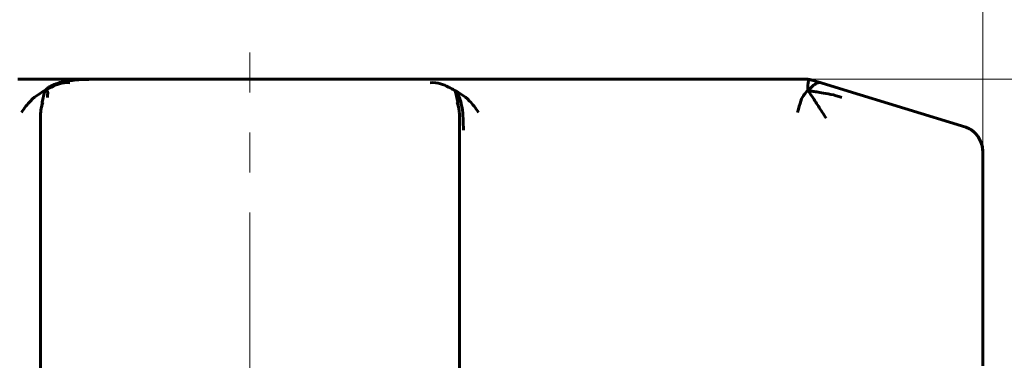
# Model space of a CAD drawing. Header units: millimetres. Extents: x 0 to 210, y 0 to 297.
# Tile 27 of 29: x 143 to 180, y 229 to 242. Entities that reach past the tile are written whole.
import ezdxf

# ---------------------------------------------------------------- set-up
doc = ezdxf.new("R2010")
doc.units = ezdxf.units.MM
for name, pattern in [('K5LT_AXLED', [12, 7.5, -1.5, 1.5, -1.5]), ('K5LT_BASIC', [0]), ('K5LT_THIN', [0])]:
    doc.linetypes.add(name, pattern=pattern)
doc.layers.add('Системный слой', color=7, linetype='Continuous')
doc.layers.add('Системный слой (1)', color=7, linetype='Continuous', true_color=0x6c6c6c)
doc.styles.add('KDIMTEXTSTYLE', font='txt', dxfattribs={"width": 0.96, "oblique": 15, "height": 5})
doc.styles.add('KTEXTSTYLE', font='txt', dxfattribs={"width": 0.96, "height": 5})
doc.dimstyles.new('KDIMSTYLE (1.00)', dxfattribs={"dimtxt": 5, "dimasz": 1, "dimexe": 2, "dimexo": 0, "dimgap": 1, "dimtad": 1, "dimtxsty": 'KDIMTEXTSTYLE', "dimsah": 1, "dimcen": 0, "dimdle": 1, "dimadec": 0, "dimazin": 0, "dimtfac": 0.667, "dimtmove": 0, "dimatfit": 3, "dimfxl": 1, "dimtvp": 1, "dimtolj": 1, "dimtzin": 0, "dimarcsym": 0})

# ---------------------------------------------------------------- blocks, each defined once
blk = doc.blocks.new('U110')
at = {"layer": 'Системный слой (1)', "color": 143, "linetype": 'K5LT_BASIC', "lineweight": 60, "true_color": 0x33acca}
for p, q in [((172.457, 239.636), (172.548, 239.616)), ((172.564, 239.612), (172.569, 239.61))]:
    blk.add_line(p, q, dxfattribs=at)
blk = doc.blocks.new('U113')
at = {"layer": 'Системный слой (1)', "color": 143, "linetype": 'K5LT_BASIC', "lineweight": 60, "true_color": 0x33acca}
for p, q in [((172.415, 239.641), (172.394, 239.643)), ((172.429, 239.639), (172.415, 239.641)), ((172.441, 239.638), (172.429, 239.639))]:
    blk.add_line(p, q, dxfattribs=at)
blk = doc.blocks.new('U115')
at = {"layer": 'Системный слой (1)', "color": 143, "linetype": 'K5LT_BASIC', "lineweight": 60, "true_color": 0x33acca}
for p, q in [((143.617, 236.877), (143.617, 236.644)), ((143.617, 236.644), (143.617, 228.711))]:
    blk.add_line(p, q, dxfattribs=at)
blk = doc.blocks.new('U116')
at = {"layer": 'Системный слой (1)', "color": 143, "linetype": 'K5LT_BASIC', "lineweight": 60, "true_color": 0x33acca}
for p, q in [((172.481, 239.632), (172.471, 239.633)), ((172.492, 239.63), (172.481, 239.632)), ((172.508, 239.626), (172.492, 239.63))]:
    blk.add_line(p, q, dxfattribs=at)
blk = doc.blocks.new('U117')
at = {"layer": 'Системный слой (1)', "color": 143, "linetype": 'K5LT_BASIC', "lineweight": 60, "true_color": 0x33acca}
for p, q in [((159.331, 236.644), (159.331, 236.877)), ((159.331, 228.71), (159.331, 236.644))]:
    blk.add_line(p, q, dxfattribs=at)
blk = doc.blocks.new('U118')
at = {"layer": 'Системный слой (1)', "color": 143, "linetype": 'K5LT_BASIC', "lineweight": 60, "true_color": 0x33acca}
for p, q in [((159.163, 239.225), (159.171, 239.2)), ((159.171, 239.2), (159.182, 239.164)), ((159.182, 239.164), (159.198, 239.108)), ((159.198, 239.108), (159.221, 239.01)), ((159.221, 239.01), (159.225, 238.995)), ((159.225, 238.995), (159.226, 238.989)), ((159.226, 238.989), (159.228, 238.977)), ((159.228, 238.977), (159.234, 238.952)), ((159.234, 238.952), (159.244, 238.899)), ((159.244, 238.899), (159.266, 238.78)), ((159.266, 238.78), (159.29, 238.636)), ((159.29, 238.636), (159.291, 238.631)), ((159.291, 238.631), (159.292, 238.621)), ((159.292, 238.621), (159.295, 238.602))]:
    blk.add_line(p, q, dxfattribs=at)
blk = doc.blocks.new('U119')
at = {"layer": 'Системный слой (1)', "color": 143, "linetype": 'K5LT_BASIC', "lineweight": 60, "true_color": 0x33acca}
blk.add_line((159.331, 236.644), (159.331, 236.644), dxfattribs=at)
blk.add_line((159.331, 236.644), (159.331, 236.644), dxfattribs=at)
blk = doc.blocks.new('U120')
at = {"layer": 'Системный слой (1)', "color": 143, "linetype": 'K5LT_BASIC', "lineweight": 60, "true_color": 0x33acca}
for p, q in [((172.343, 239.644), (172.343, 239.644)), ((172.343, 239.644), (172.351, 239.644)), ((172.425, 239.64), (172.457, 239.636))]:
    blk.add_line(p, q, dxfattribs=at)
blk = doc.blocks.new('U121')
at = {"layer": 'Системный слой (1)', "color": 143, "linetype": 'K5LT_BASIC', "lineweight": 60, "true_color": 0x33acca}
for p, q in [((143.75, 239.109), (143.727, 239.013)), ((143.765, 239.165), (143.75, 239.109)), ((143.776, 239.2), (143.765, 239.165)), ((143.784, 239.225), (143.776, 239.2)), ((143.681, 238.78), (143.658, 238.636)), ((143.703, 238.899), (143.681, 238.78)), ((143.714, 238.952), (143.703, 238.899)), ((143.719, 238.977), (143.714, 238.952)), ((143.722, 238.989), (143.719, 238.977)), ((143.723, 238.995), (143.722, 238.989)), ((143.727, 239.013), (143.723, 238.995)), ((143.653, 238.601), (143.652, 238.598)), ((143.656, 238.621), (143.653, 238.601)), ((143.657, 238.631), (143.656, 238.621)), ((143.658, 238.636), (143.657, 238.631))]:
    blk.add_line(p, q, dxfattribs=at)
blk = doc.blocks.new('D7')
at = {"layer": 'Системный слой (1)'}
for points in [[(198.533, 234.644), (197.874, 239.644), (197.216, 234.644), (197.874, 235.144)], [(197.874, 130.644), (198.533, 135.644), (197.874, 135.144), (197.216, 135.644)]]:
    blk.add_hatch(color=7, dxfattribs=at).paths.add_polyline_path(points)
at = {"layer": 'Системный слой (1)', "color": 7, "linetype": 'K5LT_THIN', "lineweight": 18, "true_color": 0xffffff}
for p, q in [((167.5, 239.644), (199.874, 239.644)), ((197.216, 234.644), (197.874, 239.644)), ((197.874, 239.644), (198.533, 234.644)), ((197.874, 239.644), (197.874, 130.644)), ((197.874, 235.144), (197.216, 234.644)), ((198.533, 234.644), (197.874, 235.144)), ((197.874, 130.644), (197.216, 135.644)), ((197.216, 135.644), (197.874, 135.144)), ((197.874, 135.144), (198.533, 135.644)), ((198.533, 135.644), (197.874, 130.644)), ((172.986, 130.644), (199.874, 130.644))]:
    blk.add_line(p, q, dxfattribs=at)
blk.add_wipeout([(196.874, 180.001), (189.493, 180.001), (189.493, 189.876), (196.874, 189.876)]).dxf.layer = 'Системный слой (1)'
at = {"layer": 'Системный слой (1)', "color": 7, "insert": (190.287, 180.001), "char_height": 5, "attachment_point": 1, "rotation": 90, "style": 'KTEXTSTYLE'}
blk.add_mtext('\\fArial|b0|c204|p34;\\H5.0;\\W1.000;\\Q15;\\fGOST Type AU|b0|i0|c204|p34;\\Q15;\\W0.960;109', dxfattribs=at)
blk = doc.blocks.new('KDIMARROW_01')
at = {"layer": 'Системный слой'}
blk.add_hatch(color=0, dxfattribs=at).paths.add_polyline_path([(-5, -0.658), (0, 0), (-5, 0.658), (-4.5, 0)])
at = {"layer": 'Системный слой', "color": 0, "linetype": 'K5LT_THIN', "lineweight": 18}
for p, q in [((-4.5, 0), (-5, 0.658)), ((-5, 0.658), (0, 0)), ((0, 0), (-5, -0.658)), ((-5, -0.658), (-4.5, 0))]:
    blk.add_line(p, q, dxfattribs=at)
at = {"layer": 'Системный слой (1)', "color": 0, "linetype": 'K5LT_THIN', "lineweight": 18}
blk.add_line((151.474, 130.644), (150.474, 130.644), dxfattribs=at)
blk = doc.blocks.new('D8')
at = {"layer": 'Системный слой (1)'}
for points in [[(124.474, 258.356), (124.974, 259.014), (119.974, 258.356), (124.974, 257.698)], [(182.974, 258.356), (177.974, 259.014), (178.474, 258.356), (177.974, 257.698)]]:
    blk.add_hatch(color=7, dxfattribs=at).paths.add_polyline_path(points)
at = {"layer": 'Системный слой (1)', "color": 7, "linetype": 'K5LT_THIN', "lineweight": 18, "true_color": 0xffffff}
for p, q in [((119.974, 165.544), (119.974, 260.356)), ((182.974, 165.544), (182.974, 260.356)), ((119.974, 258.356), (124.974, 259.014)), ((124.974, 259.014), (124.474, 258.356)), ((178.474, 258.356), (177.974, 259.014)), ((177.974, 259.014), (182.974, 258.356)), ((124.974, 257.698), (119.974, 258.356)), ((119.974, 258.356), (182.974, 258.356)), ((124.474, 258.356), (124.974, 257.698)), ((182.974, 258.356), (177.974, 257.698)), ((177.974, 257.698), (178.474, 258.356))]:
    blk.add_line(p, q, dxfattribs=at)
blk.add_wipeout([(145.802, 259.356), (145.802, 266.738), (156.693, 266.738), (156.693, 259.356)]).dxf.layer = 'Системный слой (1)'
at = {"layer": 'Системный слой (1)', "color": 7, "char_height": 5, "attachment_point": 1, "style": 'KTEXTSTYLE'}
for s, insert in [('\\fArial|b0|c204|p34;\\H5.0;\\W1.000;\\Q15;\\fGOST Type AU|b0|i0|c204|p34;\\Q15;\\W0.960;⌀', (145.802, 265.944)), ('\\fArial|b0|c204|p34;\\H5.0;\\W1.000;\\Q15;\\fGOST Type AU|b0|i0|c204|p34;\\Q15;\\W0.960;63', (149.109, 265.944))]:
    blk.add_mtext(s, dxfattribs=dict(at, insert=insert))
blk = doc.blocks.new('D9')
at = {"layer": 'Системный слой (1)'}
for points in [[(123.974, 247.83), (128.974, 248.488), (128.474, 247.83), (128.974, 247.171)], [(173.974, 247.171), (178.974, 247.83), (173.974, 248.488), (174.474, 247.83)]]:
    blk.add_hatch(color=7, dxfattribs=at).paths.add_polyline_path(points)
at = {"layer": 'Системный слой (1)', "color": 7, "linetype": 'K5LT_THIN', "lineweight": 18, "true_color": 0xffffff}
for p, q in [((123.974, 234.877), (123.974, 249.83)), ((178.974, 234.877), (178.974, 249.83)), ((123.974, 247.83), (128.974, 248.488)), ((128.974, 248.488), (128.474, 247.83)), ((174.474, 247.83), (173.974, 248.488)), ((173.974, 248.488), (178.974, 247.83)), ((128.974, 247.171), (123.974, 247.83)), ((123.974, 247.83), (178.974, 247.83)), ((128.474, 247.83), (128.974, 247.171)), ((178.974, 247.83), (173.974, 247.171)), ((173.974, 247.171), (174.474, 247.83))]:
    blk.add_line(p, q, dxfattribs=at)
blk.add_wipeout([(146.132, 248.83), (146.132, 256.212), (156.389, 256.212), (156.389, 248.83)]).dxf.layer = 'Системный слой (1)'
at = {"layer": 'Системный слой (1)', "color": 7, "char_height": 5, "attachment_point": 1, "style": 'KTEXTSTYLE'}
for s, insert in [('\\fArial|b0|c204|p34;\\H5.0;\\W1.000;\\Q15;\\fGOST Type AU|b0|i0|c204|p34;\\Q15;\\W0.960;⌀', (146.132, 255.417)), ('\\fArial|b0|c204|p34;\\H5.0;\\W1.000;\\Q15;\\fGOST Type AU|b0|i0|c204|p34;\\Q15;\\W0.960;55', (149.44, 255.417))]:
    blk.add_mtext(s, dxfattribs=dict(at, insert=insert))

msp = doc.modelspace()

# ---------------------------------------------------------------- linework, layer by layer
at = {"layer": 'Системный слой (1)', "color": 143, "linetype": 'K5LT_BASIC', "lineweight": 60, "true_color": 0x33acca}
for p, q in [((144.112, 239.644), (142.764, 239.644)), ((145.427, 239.644), (144.112, 239.644)), ((145.365, 239.644), (145.347, 239.644)), ((157.522, 239.644), (145.427, 239.644)), ((158.83, 239.644), (157.522, 239.644)), ((157.583, 239.644), (157.665, 239.644)), ((160.185, 239.644), (158.83, 239.644)), ((171.009, 239.644), (160.185, 239.644)), ((171.808, 239.644), (171.009, 239.644)), ((172.343, 239.644), (171.808, 239.644)), ((172.341, 239.644), (172.34, 239.644)), ((172.343, 239.644), (172.343, 239.644)), ((172.348, 239.644), (172.351, 239.644)), ((172.562, 239.612), (172.568, 239.61)), ((172.568, 239.61), (172.565, 239.611)), ((172.569, 239.61), (172.569, 239.61)), ((172.898, 239.509), (172.569, 239.61)), ((172.575, 239.608), (172.578, 239.607)), ((173.751, 239.247), (172.898, 239.509)), ((178.327, 237.843), (173.751, 239.247)), ((159.251, 238.749), (159.248, 238.761)), ((143.617, 238.301), (143.617, 238.281)), ((143.617, 238.281), (143.617, 236.877)), ((159.331, 238.281), (159.331, 238.301)), ((159.331, 236.877), (159.331, 238.281)), ((143.617, 238.082), (143.617, 238.087)), ((159.331, 238.081), (159.331, 238.086)), ((178.974, 228.894), (178.974, 236.877))]:
    msp.add_line(p, q, dxfattribs=at)
msp.add_ellipse((178.101, 236.877), major_axis=(0, 1), ratio=0.87301, start_param=4.712389, end_param=6.021386, dxfattribs=at)
for points in [[(143.784, 239.225), (143.811, 239.253), (143.871, 239.306), (143.98, 239.378), (144.114, 239.443), (144.283, 239.503), (144.506, 239.559), (144.798, 239.607), (145.123, 239.635), (145.324, 239.636), (145.427, 239.636)], [(143.784, 239.225), (143.865, 239.269), (144.022, 239.347), (144.31, 239.488), (144.575, 239.531), (144.716, 239.509)], [(159.163, 239.225), (159.082, 239.269), (158.931, 239.347), (158.636, 239.488), (158.373, 239.531), (158.232, 239.509)], [(172.404, 239.225), (172.404, 239.253), (172.403, 239.306), (172.404, 239.378), (172.407, 239.443), (172.413, 239.503), (172.425, 239.559), (172.443, 239.607), (172.455, 239.635), (172.457, 239.636), (172.457, 239.636)], [(172.404, 239.225), (172.451, 239.269), (172.546, 239.347), (172.691, 239.488), (172.828, 239.531), (172.898, 239.509)], [(143.784, 239.225), (143.703, 239.181), (143.548, 239.086), (143.244, 238.865), (143.011, 238.568), (142.902, 238.398)], [(143.784, 239.225), (143.809, 239.217), (143.849, 239.201), (143.882, 239.175), (143.892, 239.143), (143.876, 239.086), (143.873, 239.011), (143.873, 238.964)], [(159.163, 239.225), (159.206, 239.179), (159.281, 239.079), (159.366, 238.88), (159.433, 238.601), (159.477, 238.165), (159.48, 237.884), (159.48, 237.73)], [(159.163, 239.225), (159.244, 239.181), (159.402, 239.086), (159.705, 238.865), (159.938, 238.569), (160.047, 238.398)], [(172.404, 239.225), (172.357, 239.181), (172.269, 239.086), (172.137, 238.865), (172.065, 238.568), (172.019, 238.398)], [(172.404, 239.225), (172.445, 239.217), (172.528, 239.201), (172.68, 239.175), (172.895, 239.143), (173.252, 239.086), (173.532, 239.011), (173.685, 238.964)], [(172.404, 239.225), (172.454, 239.162), (172.554, 239.026), (172.785, 238.655), (172.991, 238.333), (173.093, 238.183)]]:
    msp.add_open_spline(points, degree=3, dxfattribs=at)
for points, knots in [([(172.348, 239.644), (172.348, 239.644), (172.348, 239.644), (172.348, 239.644), (172.348, 239.644), (172.348, 239.644), (172.348, 239.644), (172.348, 239.644), (172.348, 239.644), (172.348, 239.644), (172.348, 239.644), (172.349, 239.644), (172.349, 239.644), (172.349, 239.644), (172.349, 239.644), (172.349, 239.644), (172.349, 239.644), (172.35, 239.644), (172.35, 239.644), (172.351, 239.644), (172.351, 239.644), (172.352, 239.644), (172.353, 239.644), (172.355, 239.644), (172.356, 239.644), (172.357, 239.644), (172.358, 239.644), (172.359, 239.644), (172.359, 239.644), (172.359, 239.644), (172.36, 239.644), (172.36, 239.644), (172.36, 239.644), (172.36, 239.644), (172.36, 239.644), (172.36, 239.644), (172.361, 239.644), (172.361, 239.644), (172.362, 239.644), (172.363, 239.644), (172.364, 239.644), (172.365, 239.644), (172.366, 239.644), (172.369, 239.644), (172.372, 239.644), (172.377, 239.644), (172.38, 239.643), (172.387, 239.643), (172.39, 239.643), (172.396, 239.642), (172.399, 239.642), (172.409, 239.641), (172.414, 239.641), (172.421, 239.64), (172.42, 239.64), (172.425, 239.64)], [0, 0, 0, 0, 0.023962, 0.023962, 0.047925, 0.047925, 0.071887, 0.071887, 0.119811, 0.119811, 0.167678, 0.167678, 0.263413, 0.263413, 0.454881, 0.454881, 0.837818, 0.837818, 1.603692, 1.603692, 2.588598, 2.588598, 4.144301, 4.144301, 6.094486, 6.094486, 7.170485, 7.170485, 7.523084, 7.523084, 7.623758, 7.623758, 7.724432, 7.724432, 7.84168, 7.84168, 8.076176, 8.076176, 8.545167, 8.545167, 9.31988, 9.31988, 10.025832, 10.025832, 11.437737, 11.437737, 13.555595, 13.555595, 15.855391, 15.855391, 17.791309, 17.791309, 23.147384, 23.147384, 26.780376, 26.780376, 26.780376, 26.780376]), ([(172.481, 239.632), (172.481, 239.632), (172.481, 239.632), (172.482, 239.632), (172.482, 239.632), (172.482, 239.631), (172.482, 239.631), (172.482, 239.631), (172.483, 239.631), (172.483, 239.631), (172.483, 239.631), (172.483, 239.631), (172.483, 239.631), (172.484, 239.631), (172.485, 239.631), (172.487, 239.63), (172.489, 239.63), (172.494, 239.629), (172.498, 239.628), (172.505, 239.627), (172.506, 239.627), (172.508, 239.626), (172.508, 239.626), (172.509, 239.626), (172.51, 239.626), (172.513, 239.625), (172.515, 239.625), (172.517, 239.624), (172.519, 239.624), (172.521, 239.623), (172.522, 239.623), (172.524, 239.622), (172.525, 239.622), (172.527, 239.622), (172.528, 239.622), (172.53, 239.621), (172.53, 239.621), (172.532, 239.621), (172.532, 239.62), (172.536, 239.62), (172.538, 239.619), (172.542, 239.618), (172.544, 239.617), (172.547, 239.617), (172.547, 239.616), (172.549, 239.616), (172.549, 239.616), (172.55, 239.616), (172.55, 239.616), (172.551, 239.615), (172.552, 239.615), (172.553, 239.615), (172.554, 239.615), (172.556, 239.614), (172.557, 239.614), (172.558, 239.614), (172.558, 239.613), (172.559, 239.613), (172.559, 239.613), (172.56, 239.613), (172.56, 239.613), (172.56, 239.613), (172.56, 239.613), (172.56, 239.613), (172.56, 239.613), (172.561, 239.613), (172.561, 239.613), (172.561, 239.613), (172.561, 239.613), (172.561, 239.613), (172.561, 239.613), (172.561, 239.613), (172.561, 239.613), (172.561, 239.613), (172.561, 239.612), (172.561, 239.612), (172.561, 239.612), (172.562, 239.612), (172.562, 239.612), (172.562, 239.612), (172.562, 239.612), (172.562, 239.612), (172.562, 239.612), (172.562, 239.612), (172.562, 239.612), (172.562, 239.612), (172.562, 239.612), (172.562, 239.612), (172.562, 239.612), (172.562, 239.612), (172.562, 239.612), (172.562, 239.612), (172.562, 239.612), (172.562, 239.612), (172.562, 239.612), (172.562, 239.612), (172.562, 239.612), (172.562, 239.612), (172.562, 239.612), (172.562, 239.612), (172.562, 239.612), (172.562, 239.612), (172.562, 239.612), (172.562, 239.612)], [0, 0, 0, 0, 0.044119, 0.044119, 0.198533, 0.198533, 0.485304, 0.485304, 0.814903, 0.814903, 0.948548, 0.948548, 1.416317, 1.416317, 2.810575, 2.810575, 5.59909, 5.59909, 11.176121, 11.176121, 12.2052, 12.2052, 12.31108, 12.31108, 13.321246, 13.321246, 14.335834, 14.335834, 15.258186, 15.258186, 16.096688, 16.096688, 16.858962, 16.858962, 17.551939, 17.551939, 18.181918, 18.181918, 18.811897, 18.811897, 21.67043, 21.67043, 24.528963, 24.528963, 25.982165, 25.982165, 26.727725, 26.727725, 27.413828, 27.413828, 27.74003, 27.74003, 28.409816, 28.409816, 28.860996, 28.860996, 29.014611, 29.014611, 29.353113, 29.353113, 29.586484, 29.586484, 29.819855, 29.819855, 29.870438, 29.870438, 29.979208, 29.979208, 30.119355, 30.119355, 30.154392, 30.154392, 30.189428, 30.189428, 30.508419, 30.508419, 30.640033, 30.640033, 30.830152, 30.830152, 31.151885, 31.151885, 31.469376, 31.469376, 31.511532, 31.511532, 31.786867, 31.786867, 32.104358, 32.104358, 32.517114, 32.517114, 32.92987, 32.92987, 33.342626, 33.342626, 33.531196, 33.531196, 34.064955, 34.064955, 34.787283, 34.787283, 35.028985, 35.028985, 35.028985, 35.028985]), ([(143.699, 238.755), (143.698, 238.754), (143.698, 238.753), (143.697, 238.751), (143.697, 238.75), (143.696, 238.748), (143.696, 238.746), (143.694, 238.742), (143.694, 238.74), (143.692, 238.736), (143.691, 238.733), (143.69, 238.728), (143.689, 238.725), (143.687, 238.719), (143.685, 238.715), (143.683, 238.706), (143.681, 238.702), (143.678, 238.693), (143.677, 238.688), (143.673, 238.675), (143.671, 238.666), (143.666, 238.649), (143.663, 238.64), (143.655, 238.609), (143.649, 238.586), (143.64, 238.541), (143.636, 238.518), (143.63, 238.483), (143.629, 238.472), (143.623, 238.431), (143.62, 238.4), (143.618, 238.346), (143.617, 238.324), (143.617, 238.301)], [0, 0, 0, 0, 0.306289, 0.306289, 0.4001, 0.4001, 0.612578, 0.612578, 0.827413, 0.827413, 1.042249, 1.042249, 1.257084, 1.257084, 1.539689, 1.539689, 1.822294, 1.822294, 2.104899, 2.104899, 2.568142, 2.568142, 3.031384, 3.031384, 4.079662, 4.079662, 5.128318, 5.128318, 5.626056, 5.626056, 6.985794, 6.985794, 8, 8, 8, 8]), ([(159.249, 238.758), (159.249, 238.756), (159.25, 238.755), (159.251, 238.751), (159.252, 238.748), (159.254, 238.743), (159.254, 238.741), (159.256, 238.736), (159.257, 238.733), (159.259, 238.727), (159.26, 238.724), (159.262, 238.716), (159.264, 238.711), (159.267, 238.701), (159.269, 238.696), (159.272, 238.685), (159.274, 238.679), (159.279, 238.663), (159.282, 238.652), (159.288, 238.63), (159.291, 238.619), (159.295, 238.601), (159.297, 238.594), (159.302, 238.574), (159.304, 238.56), (159.308, 238.543), (159.308, 238.54), (159.31, 238.534), (159.31, 238.531), (159.312, 238.522), (159.313, 238.516), (159.315, 238.504), (159.316, 238.499), (159.317, 238.488), (159.318, 238.483), (159.319, 238.474), (159.32, 238.47), (159.321, 238.461), (159.322, 238.457), (159.322, 238.45), (159.323, 238.447), (159.324, 238.44), (159.324, 238.436), (159.327, 238.412), (159.328, 238.391), (159.33, 238.349), (159.331, 238.328), (159.331, 238.305), (159.331, 238.303), (159.331, 238.301)], [0, 0, 0, 0, 0.291311, 0.291311, 0.582622, 0.582622, 0.807311, 0.807311, 1.032, 1.032, 1.256689, 1.256689, 1.582161, 1.582161, 1.907634, 1.907634, 2.233106, 2.233106, 2.794497, 2.794497, 3.355889, 3.355889, 3.674017, 3.674017, 4.310273, 4.310273, 4.451325, 4.451325, 4.583148, 4.583148, 4.867912, 4.867912, 5.119495, 5.119495, 5.341762, 5.341762, 5.53813, 5.53813, 5.711617, 5.711617, 5.864888, 5.864888, 6.01816, 6.01816, 6.957666, 6.957666, 7.897173, 7.897173, 8, 8, 8, 8]), ([(178.974, 236.877), (178.974, 236.914), (178.972, 236.952), (178.965, 237.026), (178.959, 237.064), (178.944, 237.138), (178.935, 237.174), (178.913, 237.246), (178.9, 237.281), (178.871, 237.35), (178.855, 237.383), (178.819, 237.448), (178.799, 237.479), (178.757, 237.538), (178.734, 237.566), (178.687, 237.619), (178.662, 237.644), (178.61, 237.69), (178.583, 237.712), (178.527, 237.75), (178.499, 237.768), (178.441, 237.798), (178.412, 237.812), (178.364, 237.831), (178.346, 237.837), (178.327, 237.843)], [0, 0, 0, 0, 1.082951, 1.082951, 2.172595, 2.172595, 3.263232, 3.263232, 4.348298, 4.348298, 5.424759, 5.424759, 6.486958, 6.486958, 7.530018, 7.530018, 8.549503, 8.549503, 9.541065, 9.541065, 10.503612, 10.503612, 11.431335, 11.431335, 12, 12, 12, 12]), ([(178.974, 236.877), (178.974, 236.914), (178.972, 236.952), (178.965, 237.026), (178.959, 237.064), (178.944, 237.138), (178.935, 237.174), (178.913, 237.246), (178.9, 237.281), (178.871, 237.35), (178.855, 237.383), (178.819, 237.448), (178.799, 237.479), (178.757, 237.538), (178.734, 237.566), (178.687, 237.619), (178.662, 237.644), (178.61, 237.69), (178.583, 237.712), (178.527, 237.75), (178.499, 237.768), (178.441, 237.798), (178.412, 237.812), (178.364, 237.831), (178.346, 237.837), (178.327, 237.843)], [0, 0, 0, 0, 1.082951, 1.082951, 2.172595, 2.172595, 3.263232, 3.263232, 4.348298, 4.348298, 5.424759, 5.424759, 6.486958, 6.486958, 7.530018, 7.530018, 8.549503, 8.549503, 9.541065, 9.541065, 10.503612, 10.503612, 11.431335, 11.431335, 12, 12, 12, 12])]:
    msp.add_open_spline(points, degree=3, knots=knots, dxfattribs=at)

# ---------------------------------------------------------------- block references
at = {"layer": 'Системный слой (1)'}
for name in ['U120', 'U113', 'U110', 'U116', 'U121', 'U118', 'U115', 'U117', 'U119']:
    msp.add_blockref(name, (0, 0), dxfattribs=at)

# ---------------------------------------------------------------- next in the draw order: dimensions: what is measured, and where the dimension line sits
at = {"layer": 'Системный слой (1)', "color": 7}
dim = msp.add_linear_dim(base=(197.874, 239.644), p1=(172.986, 130.644), p2=(167.5, 239.644), angle=90, dimstyle='KDIMSTYLE (1.00)', override={"dimexo": 0, "dimpost": '\\fGOST Type AU|b0|c204|p34;\\H5.0;\\W0.960;\\Q15;<>', "dimblk1": 'KDIMARROW_01', "dimblk2": 'KDIMARROW_01', "dimse1": 0, "dimse2": 0, "dimclrt": 7, "dimtol": 1, "dimtp": 0, "dimtm": 0, "dimtdec": 5, "dimtolj": 1}, dxfattribs=at)
dim.commit()
dim.dimension.update_dxf_attribs({"geometry": 'D7', "text_midpoint": (197.874, 185.144), "dimtype": 160})

# ---------------------------------------------------------------- next in the draw order: dimensions: what is measured, and where the dimension line sits
dim = msp.add_linear_dim(base=(119.974, 258.356), p1=(182.974, 165.544), p2=(119.974, 165.544), dimstyle='KDIMSTYLE (1.00)', override={"dimexo": 0, "dimpost": '\\fGOST Type AU|b0|c204|p34;\\H5.0;\\W0.960;\\Q15;∅<>', "dimblk1": 'KDIMARROW_01', "dimblk2": 'KDIMARROW_01', "dimse1": 0, "dimse2": 0, "dimclrt": 7, "dimtol": 1, "dimtp": 0, "dimtm": 0, "dimtdec": 5, "dimtolj": 1}, dxfattribs=at)
dim.commit()
dim.dimension.update_dxf_attribs({"geometry": 'D8', "text_midpoint": (151.474, 258.356), "dimtype": 160})

# ---------------------------------------------------------------- next in the draw order: dimensions: what is measured, and where the dimension line sits
dim = msp.add_linear_dim(base=(123.974, 247.83), p1=(178.974, 234.877), p2=(123.974, 234.877), dimstyle='KDIMSTYLE (1.00)', override={"dimexo": 0, "dimpost": '\\fGOST Type AU|b0|c204|p34;\\H5.0;\\W0.960;\\Q15;∅<>', "dimblk1": 'KDIMARROW_01', "dimblk2": 'KDIMARROW_01', "dimse1": 0, "dimse2": 0, "dimclrt": 7, "dimtol": 1, "dimtp": 0, "dimtm": 0, "dimtdec": 5, "dimtolj": 1}, dxfattribs=at)
dim.commit()
dim.dimension.update_dxf_attribs({"geometry": 'D9', "text_midpoint": (151.474, 247.83), "dimtype": 160})

# ---------------------------------------------------------------- next in the draw order: linework, layer by layer
at = {"layer": 'Системный слой (1)', "color": 30, "linetype": 'K5LT_AXLED', "lineweight": 18, "true_color": 0xff8000}
msp.add_line((151.474, 131.144), (151.474, 240.644), dxfattribs=at)

doc.saveas('drawing.dxf')
